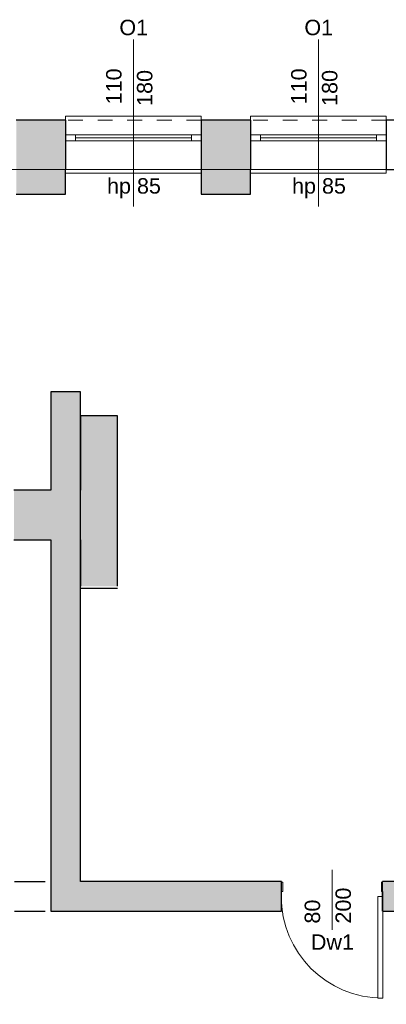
# Model space of a CAD drawing. Header units: centimetres. Extents: x -25572 to 23555, y -2435 to 15405.
# Tile 21 of 134: x 9026 to 9323, y -110 to 687. Entities that reach past the tile are written whole.
import ezdxf

# ---------------------------------------------------------------- set-up
doc = ezdxf.new("R2010")
doc.units = ezdxf.units.CM
doc.header["$MEASUREMENT"] = 0
doc.linetypes.add('Przerywana', pattern=[24, 12, -12])
doc.linetypes.add('Przerywana długa', pattern=[39, 25, -14])
for name, color, linetype, lineweight in [('Nowe_220-A Ściany_Nr_pióra__19', 255, 'Continuous', 0), ('Nowe_220-A Ściany_Nr_pióra__23', 7, 'Continuous', 15), ('Nowe_220-A Ściany_Nr_pióra__27', 7, 'Continuous', 25), ('Nowe_220-A Ściany_Nr_pióra__3', 7, 'Continuous', 13), ('Nowe_220-A Ściany_Nr_pióra__7', 7, 'Continuous', 13), ('Nowe_450-K Stropy_Nr_pióra__21', 7, 'Continuous', 25), ('Nowe_450-K Stropy_Nr_pióra__89', 7, 'Continuous', 13)]:
    doc.layers.add(name, color=color, linetype=linetype, lineweight=lineweight)
doc.layers.add('Nowe_220-A Ściany_Nr_pióra__45', color=7, linetype='Continuous', lineweight=15, true_color=0x40a5ff)
doc.styles.add('STYL_AUTOMATYCZNY_6', font='arial.ttf')

msp = doc.modelspace()

# ---------------------------------------------------------------- hatches: boundary and pattern name
at = {"layer": 'Nowe_220-A Ściany_Nr_pióra__19', "linetype": 'Continuous', "lineweight": 0}
for points in [[(9023.38, 606), (9023.38, 546), (9063.38, 546), (9063.38, 606)], [(9173.38, 606), (9173.38, 546), (9213.38, 546), (9213.38, 606)], [(9075.38, -11), (9075.38, 385.81), (9051.38, 385.81), (9051.38, -11)], [(9075.38, 366.34), (9075.38, 228.34), (9105.38, 228.34), (9105.38, 366.34)], [(9051.38, 306), (9021.38, 306), (9021.38, 266), (9051.38, 266)], [(9075.38, -11), (9051.38, -35), (9075.38, -35)], [(9075.38, -11), (9051.38, -11), (9051.38, -35)], [(9075.38, -35), (9238.35, -35), (9238.35, -11), (9075.38, -11)], [(9320.35, -35), (10256.76, -35), (10256.76, -11), (9320.35, -11)]]:
    msp.add_hatch(color=255, dxfattribs=at).paths.add_polyline_path(points)

# ---------------------------------------------------------------- linework, layer by layer
at = {"layer": 'Nowe_220-A Ściany_Nr_pióra__23', "color": 7, "linetype": 'Continuous', "lineweight": 15}
for p, q in [((9063.38, 594), (9071.38, 594)), ((9071.38, 594), (9071.38, 589)), ((9165.38, 589), (9165.38, 594)), ((9165.38, 594), (9173.38, 594)), ((9213.38, 594), (9221.38, 594)), ((9221.38, 594), (9221.38, 589)), ((9315.38, 589), (9315.38, 594)), ((9315.38, 594), (9323.38, 594)), ((9071.38, 589), (9063.38, 589)), ((9173.38, 589), (9165.38, 589)), ((9221.38, 589), (9213.38, 589)), ((9323.38, 589), (9315.38, 589)), ((9238.35, -23), (9238.35, -11.5)), ((9238.35, -11.5), (9239.35, -11.5)), ((9239.35, -11.5), (9239.35, -19)), ((9319.35, -19), (9319.35, -11.5)), ((9319.35, -11.5), (9320.35, -11.5)), ((9320.35, -11.5), (9320.35, -23)), ((9239.35, -19), (9238.15, -19)), ((9238.15, -19), (9238.15, -23)), ((9238.15, -23), (9238.35, -23)), ((9320.55, -19), (9319.35, -19)), ((9320.35, -23), (9320.55, -23)), ((9320.55, -23), (9320.55, -19))]:
    msp.add_line(p, q, dxfattribs=at)
at = {"layer": 'Nowe_220-A Ściany_Nr_pióra__27', "color": 7, "linetype": 'Continuous', "lineweight": 25}
for p, q in [((9063.38, 606), (9063.38, 594)), ((9063.38, 606), (9063.38, 594)), ((9173.38, 606), (9173.38, 594)), ((9173.38, 606), (9173.38, 594)), ((9213.38, 606), (9213.38, 594)), ((9213.38, 606), (9213.38, 594)), ((9323.38, 606), (9323.38, 594)), ((9323.38, 606), (9323.38, 594)), ((9063.38, 594), (9063.38, 589)), ((9063.38, 594), (9063.38, 589)), ((9063.38, 594), (9063.38, 589)), ((9173.38, 594), (9173.38, 589)), ((9173.38, 594), (9173.38, 589)), ((9173.38, 594), (9173.38, 589)), ((9213.38, 594), (9213.38, 589)), ((9213.38, 594), (9213.38, 589)), ((9213.38, 594), (9213.38, 589)), ((9323.38, 594), (9323.38, 589)), ((9323.38, 594), (9323.38, 589)), ((9323.38, 594), (9323.38, 589)), ((9063.38, 589), (9063.38, 566)), ((9063.38, 589), (9063.38, 566)), ((9173.38, 589), (9173.38, 566)), ((9173.38, 589), (9173.38, 566)), ((9213.38, 589), (9213.38, 566)), ((9213.38, 589), (9213.38, 566)), ((9323.38, 589), (9323.38, 566)), ((9323.38, 589), (9323.38, 566)), ((9238.35, -11.5), (9238.35, -11)), ((9238.35, -11.5), (9238.35, -11)), ((9238.35, -23), (9238.35, -11.5)), ((9238.35, -23), (9238.35, -11.5)), ((9238.35, -23), (9238.35, -11.5)), ((9320.35, -11.5), (9320.35, -11)), ((9320.35, -11.5), (9320.35, -11)), ((9320.35, -23), (9320.35, -11.5)), ((9320.35, -23), (9320.35, -11.5)), ((9320.35, -23), (9320.35, -11.5)), ((9238.35, -35), (9238.35, -23)), ((9238.35, -35), (9238.35, -23)), ((9320.35, -35), (9320.35, -23)), ((9320.35, -35), (9320.35, -23))]:
    msp.add_line(p, q, dxfattribs=at)
for points in [[(9063.38, 606), (9023.38, 606)], [(9213.38, 606), (9173.38, 606)], [(9363.38, 606), (9323.38, 606)], [(9063.38, 546), (9063.38, 566)], [(9173.38, 566), (9173.38, 546)], [(9213.38, 546), (9213.38, 566)], [(9323.38, 566), (9363.38, 566)], [(9023.38, 546), (9063.38, 546)], [(9173.38, 546), (9213.38, 546)], [(9051.38, 385.81), (9051.38, 306)], [(9075.38, 385.81), (9051.38, 385.81)], [(9075.38, -11), (9075.38, 385.81)], [(9075.38, 366.34), (9075.38, 306)], [(9105.38, 228.34), (9105.38, 366.34)], [(9051.38, 306), (9021.38, 306)], [(9021.38, 266), (9051.38, 266)], [(9051.38, 266), (9051.38, -35)], [(9075.38, 266), (9075.38, 228.34)], [(9238.35, -11), (9075.38, -11)], [(10100.38, -11), (9320.35, -11)], [(9051.38, -35), (9075.38, -35)], [(9075.38, -35), (9238.35, -35)], [(9320.35, -35), (9330.38, -35)]]:
    msp.add_lwpolyline(points, dxfattribs=at)
at = {"layer": 'Nowe_220-A Ściany_Nr_pióra__3', "color": 7, "linetype": 'Continuous', "lineweight": 13}
for p, q in [((9173.38, 609), (9063.38, 609)), ((9063.38, 609), (9063.38, 606)), ((9173.38, 606), (9173.38, 609)), ((9323.38, 609), (9213.38, 609)), ((9213.38, 609), (9213.38, 606)), ((9323.38, 606), (9323.38, 609)), ((9071.38, 594), (9165.38, 594)), ((9165.38, 591.5), (9071.38, 591.5)), ((9221.38, 594), (9315.38, 594)), ((9315.38, 591.5), (9221.38, 591.5)), ((9165.38, 589), (9071.38, 589)), ((9315.38, 589), (9221.38, 589)), ((9063.38, 563), (9063.38, 566)), ((9173.38, 563), (9063.38, 563)), ((9173.38, 566), (9173.38, 563)), ((9213.38, 563), (9213.38, 566)), ((9323.38, 563), (9213.38, 563)), ((9323.38, 566), (9323.38, 563)), ((9320.55, -23), (9316.55, -23)), ((9316.55, -23), (9316.55, -105.4)), ((9320.55, -105.4), (9320.55, -23)), ((9316.55, -105.4), (9320.55, -105.4))]:
    msp.add_line(p, q, dxfattribs=at)
at = {"layer": 'Nowe_220-A Ściany_Nr_pióra__3', "color": 7, "linetype": 'Przerywana', "lineweight": 13}
for p, q in [((9173.38, 606), (9063.38, 606)), ((9323.38, 606), (9213.38, 606)), ((9173.38, 566), (9063.38, 566)), ((9323.38, 566), (9213.38, 566))]:
    msp.add_line(p, q, dxfattribs=at)
at = {"layer": 'Nowe_220-A Ściany_Nr_pióra__3', "color": 7, "linetype": 'Continuous', "lineweight": 13}
msp.add_arc((9320.55, -23), 82.4, 180, 270, dxfattribs=at)
at = {"layer": 'Nowe_220-A Ściany_Nr_pióra__45', "color": 161, "linetype": 'Continuous', "lineweight": 15, "true_color": 0x40a5ff}
for p, q in [((9118.38, 671.18), (9118.38, 536)), ((9268.38, 671.18), (9268.38, 536)), ((9279.35, -50.18), (9279.35, -1.54))]:
    msp.add_line(p, q, dxfattribs=at)
at = {"layer": 'Nowe_450-K Stropy_Nr_pióra__21', "color": 7, "linetype": 'Continuous', "lineweight": 25, "flags": 128}
for points in [[(9105.38, 366.34), (9075.38, 366.34)], [(9105.38, 226.34), (9075.38, 226.34)]]:
    msp.add_lwpolyline(points, dxfattribs=at)
at = {"layer": 'Nowe_450-K Stropy_Nr_pióra__21', "color": 7, "linetype": 'Przerywana długa', "lineweight": 25, "flags": 128}
for points in [[(8514.84, -11), (9051.38, -11)], [(8514.84, -35), (9051.38, -35)]]:
    msp.add_lwpolyline(points, dxfattribs=at)
at = {"layer": 'Nowe_450-K Stropy_Nr_pióra__89', "color": 7, "linetype": 'Continuous', "lineweight": 13}
for points in [[(6369.38, -610), (10868.76, -610), (10868.76, -11), (10901.38, -11), (10901.38, 566), (6369.38, 566)], [(6369.38, -610), (10868.76, -610), (10868.76, -11), (10901.38, -11), (10901.38, 566), (6369.38, 566)], [(6369.38, 566), (6369.38, -610), (10868.76, -610), (10868.76, -11), (10901.38, -11), (10901.38, 566)]]:
    msp.add_lwpolyline(points, close=True, dxfattribs=at)

# ---------------------------------------------------------------- texts
at = {"layer": 'Nowe_220-A Ściany_Nr_pióra__7', "color": 7, "linetype": 'Continuous', "lineweight": 13, "char_height": 12.5, "attachment_point": 7, "style": 'STYL_AUTOMATYCZNY_6'}
for s, insert in [('\\A1;{\\pql;\\pt0;\\fArial|b0|i0|c238|p0;\\W1.000000;O1\\fArial|b0|i0|c238|p0;\\W1.000000;\\fArial|b0|i0|c238|p0;\\W1.000000;\\fArial|b0|i0|c238|p0;\\W1.000000;}', (9106.94, 674.54)), ('\\A1;{\\pql;\\pt0;\\fArial|b0|i0|c238|p0;\\W1.000000;O1\\fArial|b0|i0|c238|p0;\\W1.000000;\\fArial|b0|i0|c238|p0;\\W1.000000;\\fArial|b0|i0|c238|p0;\\W1.000000;}', (9256.94, 674.54)), ('\\A1;{\\pql;\\pt0;\\fArial|b0|i0|c238|p0;\\W1.000000;hp 85\\fArial|b0|i0|c238|p0;\\W1.000000;\\A1{\\H.66x;\\S^  ;}\\fArial|b0|i0|c238|p0;\\W1.000000;\\fArial|b0|i0|c238|p0;\\W1.000000;}', (9096.93, 542.59)), ('\\A1;{\\pql;\\pt0;\\fArial|b0|i0|c238|p0;\\W1.000000;hp 85\\fArial|b0|i0|c238|p0;\\W1.000000;\\A1{\\H.66x;\\S^  ;}\\fArial|b0|i0|c238|p0;\\W1.000000;\\fArial|b0|i0|c238|p0;\\W1.000000;}', (9246.93, 542.59)), ('\\A1;{\\pql;\\pt0;\\fArial|b0|i0|c238|p0;\\W1.000000;Dw1\\fArial|b0|i0|c238|p0;\\W1.000000;\\fArial|b0|i0|c238|p0;\\W1.000000;\\fArial|b0|i0|c238|p0;\\W1.000000;}', (9262.2, -66.25))]:
    msp.add_mtext(s, dxfattribs=dict(at, insert=insert))
at = {"layer": 'Nowe_220-A Ściany_Nr_pióra__7', "color": 7, "linetype": 'Continuous', "lineweight": 13, "char_height": 12.5, "attachment_point": 7, "rotation": 90, "style": 'STYL_AUTOMATYCZNY_6'}
for s, insert in [('\\A1;{\\pql;\\pt0;\\fArial|b0|i0|c238|p0;\\W1.000000;110\\fArial|b0|i0|c238|p0;\\W1.000000;\\A1{\\H.66x;\\S^  ;}\\fArial|b0|i0|c238|p0;\\W1.000000;\\fArial|b0|i0|c238|p0;\\W1.000000;}', (9112.33, 618.67)), ('\\A1;{\\pql;\\pt0;\\fArial|b0|i0|c238|p0;\\W1.000000;180\\fArial|b0|i0|c238|p0;\\W1.000000;\\A1{\\H.66x;\\S^  ;}\\fArial|b0|i0|c238|p0;\\W1.000000;\\fArial|b0|i0|c238|p0;\\W1.000000;}', (9137.33, 617.4)), ('\\A1;{\\pql;\\pt0;\\fArial|b0|i0|c238|p0;\\W1.000000;110\\fArial|b0|i0|c238|p0;\\W1.000000;\\A1{\\H.66x;\\S^  ;}\\fArial|b0|i0|c238|p0;\\W1.000000;\\fArial|b0|i0|c238|p0;\\W1.000000;}', (9262.33, 618.67)), ('\\A1;{\\pql;\\pt0;\\fArial|b0|i0|c238|p0;\\W1.000000;180\\fArial|b0|i0|c238|p0;\\W1.000000;\\A1{\\H.66x;\\S^  ;}\\fArial|b0|i0|c238|p0;\\W1.000000;\\fArial|b0|i0|c238|p0;\\W1.000000;}', (9287.33, 617.4)), ('\\A1;{\\pql;\\pt0;\\fArial|b0|i0|c238|p0;\\W1.000000;200\\fArial|b0|i0|c238|p0;\\W1.000000;\\A1{\\H.66x;\\S^  ;}\\fArial|b0|i0|c238|p0;\\W1.000000;\\fArial|b0|i0|c238|p0;\\W1.000000;}', (9298.31, -45)), ('\\A1;{\\pql;\\pt0;\\fArial|b0|i0|c238|p0;\\W1.000000;80\\fArial|b0|i0|c238|p0;\\W1.000000;\\A1{\\H.66x;\\S^  ;}\\fArial|b0|i0|c238|p0;\\W1.000000;\\fArial|b0|i0|c238|p0;\\W1.000000;}', (9273.31, -45))]:
    msp.add_mtext(s, dxfattribs=dict(at, insert=insert))

doc.saveas('drawing.dxf')
